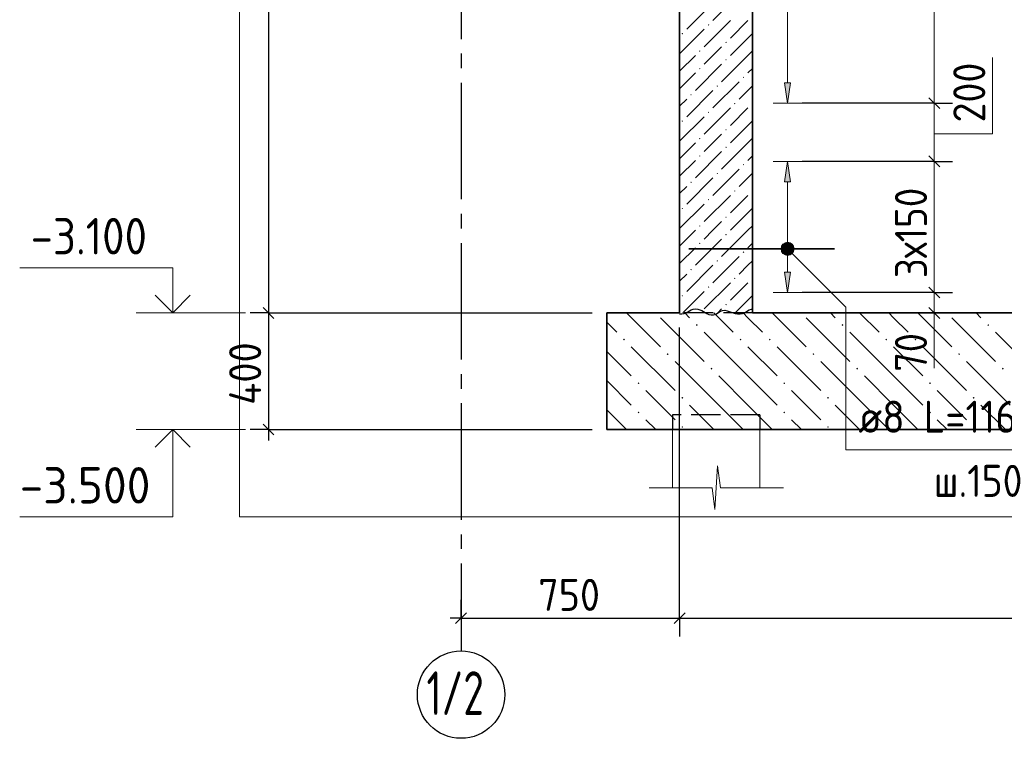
# Model space of a CAD drawing. Header units: millimetres. Extents: x 0 to 42000, y 0 to 29700.
# Tile 18 of 20: x 26404 to 33162, y 16500 to 21433. Entities that reach past the tile are written whole.
import ezdxf

# ---------------------------------------------------------------- set-up
doc = ezdxf.new("R2010")
doc.units = ezdxf.units.MM
doc.linetypes.add('______2', pattern=[270, 200, -70])
doc.linetypes.add('______5', pattern=[1100, 800, -100, 100, -100])
for name, color, linetype, lineweight in [('Standard', 7, 'Continuous', 25), ('Высотные отметки', 7, 'Continuous', 25), ('ЖБ Плита Фундамента верхний уровень', 7, 'Continuous', 35), ('ЖБ Стена верхний уровень', 7, 'Continuous', 35), ('Позиционная метка линия выноска', 7, 'Continuous', 13), ('Примечания', 7, 'Continuous', 13), ('Стена обрамление П-обр.', 7, 'Continuous', 35)]:
    doc.layers.add(name, color=color, linetype=linetype, lineweight=lineweight)
doc.layers.add('Оси', color=7, linetype='______5')
doc.layers.add('Размерная выноска', color=7, linetype='Continuous')
doc.styles.add('ISOCPEUR', font='txt')

msp = doc.modelspace()

# ---------------------------------------------------------------- hatches: boundary and pattern name
at = {"layer": 'ЖБ Плита Фундамента верхний уровень', "linetype": 'Continuous', "lineweight": 18, "transparency": 33554687}
for points in [[(31045, 19337.1), (31051.5, 19343.6), (31058, 19337.1), (31051.5, 19330.6)], [(32045, 19337.1), (32051.5, 19343.6), (32058, 19337.1), (32051.5, 19330.6)], [(33045, 19337.1), (33051.5, 19343.6), (33058, 19337.1), (33051.5, 19330.6)], [(30545, 19237.1), (30551.5, 19243.6), (30558, 19237.1), (30551.5, 19230.6)], [(31345, 19237.1), (31351.5, 19243.6), (31358, 19237.1), (31351.5, 19230.6)], [(31545, 19237.1), (31551.5, 19243.6), (31558, 19237.1), (31551.5, 19230.6)], [(32345, 19237.1), (32351.5, 19243.6), (32358, 19237.1), (32351.5, 19230.6)], [(32545, 19237.1), (32551.5, 19243.6), (32558, 19237.1), (32551.5, 19230.6)], [(30845, 19137.1), (30851.5, 19143.6), (30858, 19137.1), (30851.5, 19130.6)], [(31845, 19137.1), (31851.5, 19143.6), (31858, 19137.1), (31851.5, 19130.6)], [(32845, 19137.1), (32851.5, 19143.6), (32858, 19137.1), (32851.5, 19130.6)], [(31145, 19037.1), (31151.5, 19043.6), (31158, 19037.1), (31151.5, 19030.6)], [(32145, 19037.1), (32151.5, 19043.6), (32158, 19037.1), (32151.5, 19030.6)], [(33145, 19037.1), (33151.5, 19043.6), (33158, 19037.1), (33151.5, 19030.6)], [(30645, 18937.1), (30651.5, 18943.6), (30658, 18937.1), (30651.5, 18930.6)], [(31645, 18937.1), (31651.5, 18943.6), (31658, 18937.1), (31651.5, 18930.6)], [(32645, 18937.1), (32651.5, 18943.6), (32658, 18937.1), (32651.5, 18930.6)], [(30945, 18837.1), (30951.5, 18843.6), (30958, 18837.1), (30951.5, 18830.6)], [(31945, 18837.1), (31951.5, 18843.6), (31958, 18837.1), (31951.5, 18830.6)], [(32945, 18837.1), (32951.5, 18843.6), (32958, 18837.1), (32951.5, 18830.6)], [(30645, 18737.1), (30651.5, 18743.6), (30658, 18737.1), (30651.5, 18730.6)], [(31645, 18737.1), (31651.5, 18743.6), (31658, 18737.1), (31651.5, 18730.6)], [(32645, 18737.1), (32651.5, 18743.6), (32658, 18737.1), (32651.5, 18730.6)], [(30945, 18637.1), (30951.5, 18643.6), (30958, 18637.1), (30951.5, 18630.6)], [(31945, 18637.1), (31951.5, 18643.6), (31958, 18637.1), (31951.5, 18630.6)], [(32945, 18637.1), (32951.5, 18643.6), (32958, 18637.1), (32951.5, 18630.6)]]:
    msp.add_hatch(color=7, dxfattribs=at).paths.add_polyline_path(points, flags=16)
at = {"layer": 'ЖБ Стена верхний уровень', "linetype": 'Continuous', "lineweight": 18, "transparency": 33554687}
for points in [[(31126.5, 21397.1), (31131.5, 21402.1), (31136.5, 21397.1), (31131.5, 21392.2)], [(30946.5, 21337.1), (30951.5, 21342.1), (30956.5, 21337.1), (30951.5, 21332.1)], [(31066.5, 21217.1), (31071.5, 21222.1), (31076.5, 21217.1), (31071.5, 21212.1)], [(31246.5, 21277.1), (31251.5, 21282.1), (31256.5, 21277.1), (31251.5, 21272.1)], [(31246.5, 21157.1), (31251.5, 21162.1), (31256.5, 21157.1), (31251.5, 21152.1)], [(31066.5, 21097.1), (31071.5, 21102.1), (31076.5, 21097.1), (31071.5, 21092.2)], [(31366.5, 21037.1), (31371.5, 21042.1), (31376.5, 21037.1), (31371.5, 21032.1)], [(31186.5, 20977.1), (31191.5, 20982.1), (31196.5, 20977.1), (31191.5, 20972.1)], [(31006.5, 20917.1), (31011.5, 20922.1), (31016.5, 20917.1), (31011.5, 20912.1)], [(31306.5, 20857.1), (31311.5, 20862.1), (31316.5, 20857.1), (31311.5, 20852.1)], [(31426.5, 20857.1), (31431.5, 20862.1), (31433.1, 20860.6), (31433.1, 20853.7), (31431.5, 20852.1)], [(31126.5, 20797.1), (31131.5, 20802.1), (31136.5, 20797.1), (31131.5, 20792.2)], [(30946.5, 20737.1), (30951.5, 20742.1), (30956.5, 20737.1), (30951.5, 20732.1)], [(31246.5, 20677.1), (31251.5, 20682.1), (31256.5, 20677.1), (31251.5, 20672.1)], [(31066.5, 20617.1), (31071.5, 20622.1), (31076.5, 20617.1), (31071.5, 20612.1)], [(31246.5, 20557.1), (31251.5, 20562.1), (31256.5, 20557.1), (31251.5, 20552.1)], [(31066.5, 20497.1), (31071.5, 20502.1), (31076.5, 20497.1), (31071.5, 20492.2)], [(31366.5, 20437.1), (31371.5, 20442.1), (31376.5, 20437.1), (31371.5, 20432.1)], [(31186.5, 20377.1), (31191.5, 20382.1), (31196.5, 20377.1), (31191.5, 20372.1)], [(31006.5, 20317.1), (31011.5, 20322.1), (31016.5, 20317.1), (31011.5, 20312.1)], [(31306.5, 20257.1), (31311.5, 20262.1), (31316.5, 20257.1), (31311.5, 20252.1)], [(31426.5, 20257.1), (31431.5, 20262.1), (31433.1, 20260.6), (31433.1, 20253.7), (31431.5, 20252.1)], [(30946.5, 20137.1), (30951.5, 20142.1), (30956.5, 20137.1), (30951.5, 20132.1)], [(31126.5, 20197.1), (31131.5, 20202.1), (31136.5, 20197.1), (31131.5, 20192.2)], [(31246.5, 20077.1), (31251.5, 20082.1), (31256.5, 20077.1), (31251.5, 20072.1)], [(31066.5, 20017.1), (31071.5, 20022.1), (31076.5, 20017.1), (31071.5, 20012.1)], [(31246.5, 19957.1), (31251.5, 19962.1), (31256.5, 19957.1), (31251.5, 19952.1)], [(31066.5, 19897.1), (31071.5, 19902.1), (31076.5, 19897.1), (31071.5, 19892.2)], [(31366.5, 19837.1), (31371.5, 19842.1), (31376.5, 19837.1), (31371.5, 19832.1)], [(31186.5, 19777.1), (31191.5, 19782.1), (31196.5, 19777.1), (31191.5, 19772.1)], [(31006.5, 19717.1), (31011.5, 19722.1), (31016.5, 19717.1), (31011.5, 19712.1)], [(31126.5, 19597.1), (31131.5, 19602.1), (31136.5, 19597.1), (31131.5, 19592.2)], [(31306.5, 19657.1), (31311.5, 19662.1), (31316.5, 19657.1), (31311.5, 19652.1)], [(31426.5, 19657.1), (31431.5, 19662.1), (31433.1, 19660.6), (31433.1, 19653.7), (31431.5, 19652.1)], [(30946.5, 19537.1), (30951.5, 19542.1), (30956.5, 19537.1), (30951.5, 19532.1)], [(31246.5, 19477.1), (31251.5, 19482.1), (31256.5, 19477.1), (31251.5, 19472.1)], [(31069.4, 19420), (31071.5, 19422.1), (31073.7, 19420)]]:
    msp.add_hatch(color=7, dxfattribs=at).paths.add_polyline_path(points, flags=16)
at = {"layer": 'Позиционная метка линия выноска', "linetype": 'Continuous', "lineweight": 13, "transparency": 33554687}
for points in [[(31642.2, 19828.2), (31685.4, 19903.3), (31630.7, 19848.5)], [(31630.7, 19848.5), (31685.4, 19903.3), (31662.5, 19903.3)], [(31630.7, 19848.5), (31662.5, 19903.3), (31630.7, 19871.5)], [(31630.7, 19871.5), (31662.5, 19903.3), (31642.2, 19891.8)], [(31642.2, 19828.2), (31705.8, 19891.8), (31685.4, 19903.3)], [(31662.5, 19816.7), (31705.8, 19891.8), (31642.2, 19828.2)], [(31662.5, 19816.7), (31717.3, 19871.5), (31705.8, 19891.8)], [(31685.4, 19816.7), (31717.3, 19871.5), (31662.5, 19816.7)], [(31685.4, 19816.7), (31717.3, 19848.5), (31717.3, 19871.5)], [(31717.3, 19848.5), (31685.4, 19816.7), (31705.8, 19828.2)]]:
    msp.add_hatch(color=7, dxfattribs=at).paths.add_polyline_path(points)
at = {"layer": 'Стена обрамление П-обр.', "linetype": 'Continuous', "lineweight": 13, "transparency": 33554687}
for points in [[(31694, 21000), (31674, 20860), (31654, 21000)], [(31694, 19700), (31674, 19560), (31654, 19700)]]:
    msp.add_hatch(color=7, dxfattribs=at).paths.add_polyline_path(points, flags=16)
msp.add_hatch(color=7, dxfattribs=at).paths.add_polyline_path([(31694, 20320), (31674, 20460), (31654, 20320)])

# ---------------------------------------------------------------- linework, layer by layer
at = {"layer": 'Standard', "color": 7, "linetype": 'Continuous', "lineweight": -3, "transparency": 33554687}
for p, q in [((28111.2, 24100), (28111.2, 19420)), ((32681.1, 20860), (32556.1, 20860)), ((32681.1, 20860), (32806.1, 20860)), ((32681.1, 20460), (32556.1, 20460)), ((32681.1, 20460), (32806.1, 20460)), ((32681.1, 19560), (32556.1, 19560)), ((32681.1, 19560), (32806.1, 19560)), ((28111.2, 19420), (27986.2, 19420)), ((28111.2, 19420), (28236.2, 19420)), ((28111.2, 19420), (30333.1, 19420)), ((28111.2, 19420), (28111.2, 18620)), ((32681.1, 19420), (32556.1, 19420)), ((32681.1, 19420), (32806.1, 19420)), ((28111.2, 18620), (27986.2, 18620)), ((28111.2, 18620), (28236.2, 18620)), ((28111.2, 18620), (30333.1, 18620)), ((28111.2, 18620), (28111.2, 18545)), ((29433.1, 17324.7), (29433.1, 17449.7)), ((30933.1, 17324.7), (30933.1, 17449.7)), ((29433.1, 17324.7), (29358.1, 17324.7)), ((29433.1, 17324.7), (29433.1, 17199.7)), ((29433.1, 17324.7), (29433.1, 17200)), ((29433.1, 17324.7), (30933.1, 17324.7)), ((30933.1, 17324.7), (30933.1, 17199.7)), ((30933.1, 17324.7), (38433.1, 17324.7))]:
    msp.add_line(p, q, dxfattribs=at)
at = {"layer": 'Standard', "color": 7, "linetype": 'Continuous', "lineweight": 25, "transparency": 33554687}
for p, q in [((32643.6, 20897.5), (32718.6, 20822.5)), ((32643.6, 20497.5), (32718.6, 20422.5)), ((32643.6, 19597.5), (32718.6, 19522.5)), ((28073.7, 19457.5), (28148.7, 19382.5)), ((32643.6, 19457.5), (32718.6, 19382.5)), ((28073.7, 18657.5), (28148.7, 18582.5)), ((29395.6, 17287.2), (29470.6, 17362.2)), ((30895.6, 17287.2), (30970.6, 17362.2))]:
    msp.add_line(p, q, dxfattribs=at)
at = {"layer": 'Standard', "color": 7, "linetype": 'Continuous', "lineweight": 13, "transparency": 33554687}
for p, q in [((32681.1, 20860), (32681.1, 20460)), ((32681.1, 20460), (32681.1, 19560)), ((32681.1, 19560), (32681.1, 19420)), ((32681.1, 19420), (32681.1, 19345)), ((31175.7, 18070), (31194.1, 18370)), ((31194.1, 18370), (31212.5, 18220)), ((30724.9, 18220), (31157.3, 18220)), ((31157.3, 18220), (31175.7, 18070)), ((31212.5, 18220), (31644.9, 18220)), ((31644.9, 18220), (31644.9, 18220))]:
    msp.add_line(p, q, dxfattribs=at)
at = {"layer": 'Standard', "color": 7, "linetype": 'Continuous', "lineweight": 18, "transparency": 33554687}
for p, q in [((30883.1, 18620), (30883.1, 18220)), ((31483.1, 18620), (31483.1, 18220))]:
    msp.add_line(p, q, dxfattribs=at)
at = {"layer": 'Standard', "color": 254, "linetype": 'Continuous', "lineweight": 18, "true_color": 0xc4c4ff, "transparency": 33554687}
msp.add_lwpolyline([(27911.2, 18020), (39433.1, 18020), (39433.1, 26100), (27911.2, 26100), (27911.2, 18020)], dxfattribs=at)
at = {"layer": 'Standard', "color": 7, "linetype": 'Continuous', "lineweight": 13, "transparency": 33554687}
msp.add_lwpolyline([(32681.1, 24060), (32681.1, 21646.4), (32681.1, 21646.4), (32681.1, 21515.9), (32681.1, 21515.9), (32681.1, 20860)], dxfattribs=at)
at = {"layer": 'Standard', "color": 7, "linetype": 'Continuous', "lineweight": -3, "transparency": 33554687}
for points in [[(32681.1, 20860), (32664.1, 20860), (32664.1, 20860), (32664.1, 20860), (32664.1, 20860), (31774, 20860)], [(32681.1, 20460), (32664.1, 20460), (32664.1, 20460), (32664.1, 20460), (32664.1, 20460), (31774, 20460)], [(32681.1, 19560), (32664.1, 19560), (32664.1, 19560), (31774, 19560)], [(32681.1, 19420), (32664.1, 19420), (32664.1, 19420), (31533.1, 19420)], [(30933.1, 17324.7), (30933.1, 17341.7), (30933.1, 17341.7), (30933.1, 18369.7), (30933.1, 18369.7), (30933.1, 19320)]]:
    msp.add_lwpolyline(points, dxfattribs=at)
at = {"layer": 'Высотные отметки', "color": 7, "linetype": 'Continuous', "lineweight": 35, "transparency": 33554687}
for p, q in [((27453.6, 19420), (27332.4, 19541.2)), ((27453.6, 19420), (27332.4, 19541.2)), ((27453.6, 19420), (27574.8, 19541.2)), ((27453.6, 19420), (27574.8, 19541.2)), ((27453.6, 18620), (27332.4, 18498.8)), ((27453.6, 18620), (27332.4, 18498.8)), ((27453.6, 18620), (27574.8, 18498.8)), ((27453.6, 18620), (27574.8, 18498.8))]:
    msp.add_line(p, q, dxfattribs=at)
at = {"layer": 'Высотные отметки', "color": 7, "linetype": 'Continuous', "lineweight": 13, "transparency": 33554687}
for p, q in [((27953.6, 19420), (27203.6, 19420)), ((27953.6, 19420), (27203.6, 19420)), ((27953.6, 18620), (27203.6, 18620)), ((27953.6, 18620), (27203.6, 18620))]:
    msp.add_line(p, q, dxfattribs=at)
for points in [[(27453.6, 19420), (27453.6, 19730.1), (26403.6, 19730.1)], [(27453.6, 19420), (27453.6, 19730.1), (26403.6, 19730.1)], [(27453.6, 18620), (27453.6, 18020), (26403.6, 18020)], [(27453.6, 18620), (27453.6, 18020), (26403.6, 18020)]]:
    msp.add_lwpolyline(points, dxfattribs=at)
at = {"layer": 'ЖБ Плита Фундамента верхний уровень', "color": 7, "linetype": 'Continuous', "lineweight": 35, "transparency": 33554687}
for p, q in [((30433.1, 19420), (30433.1, 18620)), ((30933.1, 19420), (30433.1, 19420)), ((39233.1, 19420), (31433.1, 19420)), ((30433.1, 18620), (39233.1, 18620))]:
    msp.add_line(p, q, dxfattribs=at)
at = {"layer": 'ЖБ Плита Фундамента верхний уровень', "color": 252, "linetype": 'Continuous', "lineweight": 18, "true_color": 0x8f8f8f, "transparency": 33554687}
for p, q in [((30568.7, 19420), (30801.5, 19187.2)), ((30968.7, 19420), (31001.5, 19387.2)), ((31168.7, 19420), (31301.5, 19287.2)), ((31401.5, 19387.2), (31368.7, 19420)), ((31568.7, 19420), (31801.5, 19187.2)), ((31968.7, 19420), (32001.5, 19387.2)), ((32168.7, 19420), (32301.5, 19287.2)), ((32401.5, 19387.2), (32368.7, 19420)), ((32568.7, 19420), (32801.5, 19187.2)), ((32968.7, 19420), (33001.5, 19387.2)), ((30501.5, 19287.2), (30433.1, 19355.6)), ((30801.5, 19387.2), (31101.5, 19087.2)), ((31501.5, 19287.2), (31401.5, 19387.2)), ((31801.5, 19387.2), (32101.5, 19087.2)), ((32501.5, 19287.2), (32401.5, 19387.2)), ((32801.5, 19387.2), (33101.5, 19087.2)), ((31401.5, 18987.2), (31101.5, 19287.2)), ((32401.5, 18987.2), (32101.5, 19287.2)), ((33401.5, 18987.2), (33101.5, 19287.2)), ((30433.1, 19155.6), (30601.5, 18987.2)), ((30601.5, 19187.2), (30901.5, 18887.2)), ((31401.5, 19187.2), (31601.5, 18987.2)), ((31601.5, 19187.2), (31901.5, 18887.2)), ((32401.5, 19187.2), (32601.5, 18987.2)), ((32601.5, 19187.2), (32901.5, 18887.2)), ((31201.5, 18787.2), (30901.5, 19087.2)), ((32201.5, 18787.2), (31901.5, 19087.2)), ((33201.5, 18787.2), (32901.5, 19087.2)), ((30433.1, 18955.6), (30601.5, 18787.2)), ((31201.5, 18987.2), (31401.5, 18787.2)), ((31401.5, 18987.2), (31601.5, 18787.2)), ((32201.5, 18987.2), (32401.5, 18787.2)), ((32401.5, 18987.2), (32601.5, 18787.2)), ((30801.5, 18787.2), (30701.5, 18887.2)), ((31801.5, 18787.2), (31701.5, 18887.2)), ((32801.5, 18787.2), (32701.5, 18887.2)), ((30901.5, 18687.2), (30801.5, 18787.2)), ((31001.5, 18787.2), (31168.7, 18620)), ((31201.5, 18787.2), (31368.7, 18620)), ((31401.5, 18787.2), (31568.7, 18620)), ((31901.5, 18687.2), (31801.5, 18787.2)), ((32001.5, 18787.2), (32168.7, 18620)), ((32201.5, 18787.2), (32368.7, 18620)), ((32401.5, 18787.2), (32568.7, 18620)), ((32901.5, 18687.2), (32801.5, 18787.2)), ((33001.5, 18787.2), (33168.7, 18620)), ((30433.1, 18755.6), (30568.7, 18620)), ((30701.5, 18687.2), (30768.7, 18620)), ((31701.5, 18687.2), (31768.7, 18620)), ((32701.5, 18687.2), (32768.7, 18620))]:
    msp.add_line(p, q, dxfattribs=at)
at = {"layer": 'ЖБ Стена верхний уровень', "color": 7, "linetype": 'Continuous', "lineweight": 35, "transparency": 33554687}
for p, q in [((30933.1, 24900), (30933.1, 19420)), ((31433.1, 19420), (31433.1, 24900))]:
    msp.add_line(p, q, dxfattribs=at)
at = {"layer": 'ЖБ Стена верхний уровень', "color": 251, "linetype": 'Continuous', "lineweight": 18, "true_color": 0x494949, "transparency": 33554687}
for p, q in [((31341.5, 21607.1), (31161.5, 21427.1)), ((31161.5, 21547.1), (30981.5, 21367.2)), ((31281.5, 21427.1), (31101.5, 21247.1)), ((31401.5, 21427.1), (31281.5, 21307.1)), ((30933.1, 21198.7), (31101.5, 21367.2)), ((31401.5, 21307.1), (31281.5, 21187.2)), ((31401.5, 21307.1), (31433.1, 21338.7)), ((31161.5, 21187.2), (31221.5, 21247.1)), ((31041.5, 21187.2), (30933.1, 21078.7)), ((31101.5, 21127.1), (31161.5, 21187.2)), ((31401.5, 21187.2), (31221.5, 21007.1)), ((31433.1, 21218.7), (31401.5, 21187.2)), ((31221.5, 21127.1), (31041.5, 20947.1)), ((31433.1, 21098.7), (31401.5, 21067.2)), ((31041.5, 21067.2), (30933.1, 20958.7)), ((31341.5, 21007.1), (31161.5, 20827.1)), ((31401.5, 20947.1), (31433.1, 20978.7)), ((30933.1, 20838.7), (30981.5, 20887.2)), ((31161.5, 20947.1), (30981.5, 20767.2)), ((31341.5, 20887.2), (31401.5, 20947.1)), ((31281.5, 20827.1), (31101.5, 20647.1)), ((31401.5, 20827.1), (31281.5, 20707.1)), ((30933.1, 20598.7), (31101.5, 20767.2)), ((31401.5, 20707.1), (31281.5, 20587.2)), ((31401.5, 20707.1), (31433.1, 20738.7)), ((31161.5, 20587.2), (31221.5, 20647.1)), ((31433.1, 20618.7), (31401.5, 20587.2)), ((31041.5, 20587.2), (30933.1, 20478.7)), ((31101.5, 20527.1), (31161.5, 20587.2)), ((31401.5, 20587.2), (31221.5, 20407.1)), ((31221.5, 20527.1), (31041.5, 20347.1)), ((31433.1, 20498.7), (31401.5, 20467.2)), ((31041.5, 20467.2), (30933.1, 20358.7)), ((31161.5, 20347.1), (30981.5, 20167.2)), ((31341.5, 20407.1), (31161.5, 20227.1)), ((31341.5, 20287.2), (31401.5, 20347.1)), ((31401.5, 20347.1), (31433.1, 20378.7)), ((30933.1, 20238.7), (30981.5, 20287.2)), ((31281.5, 20227.1), (31101.5, 20047.1)), ((31401.5, 20227.1), (31281.5, 20107.1)), ((30933.1, 19998.7), (31101.5, 20167.2)), ((31401.5, 20107.1), (31433.1, 20138.7)), ((31401.5, 20107.1), (31281.5, 19987.2)), ((31161.5, 19987.2), (31221.5, 20047.1)), ((31433.1, 20018.7), (31401.5, 19987.2)), ((31041.5, 19987.2), (30933.1, 19878.7)), ((31101.5, 19927.1), (31161.5, 19987.2)), ((31401.5, 19987.2), (31221.5, 19807.1)), ((31221.5, 19927.1), (31041.5, 19747.1)), ((31433.1, 19898.7), (31401.5, 19867.2)), ((31041.5, 19867.2), (30933.1, 19758.7)), ((31341.5, 19807.1), (31161.5, 19627.1)), ((31161.5, 19747.1), (30981.5, 19567.2)), ((31341.5, 19687.2), (31401.5, 19747.1)), ((31401.5, 19747.1), (31433.1, 19778.7)), ((30933.1, 19638.7), (30981.5, 19687.2)), ((31281.5, 19627.1), (31101.5, 19447.1)), ((31401.5, 19627.1), (31281.5, 19507.1)), ((30954.4, 19420), (31101.5, 19567.2)), ((31401.5, 19507.1), (31433.1, 19538.7)), ((31401.5, 19507.1), (31314.4, 19420)), ((31194.4, 19420), (31221.5, 19447.1))]:
    msp.add_line(p, q, dxfattribs=at)
at = {"layer": 'Оси', "color": 8, "linetype": '______5', "lineweight": -3, "transparency": 33554687}
msp.add_line((29433.1, 24299.8), (29433.1, 17100), dxfattribs=at)
at = {"layer": 'Оси', "color": 7, "linetype": 'Continuous', "lineweight": -3, "transparency": 33554687}
msp.add_circle((29433.1, 16800), 300, dxfattribs=at)
at = {"layer": 'Позиционная метка линия выноска', "color": 7, "linetype": 'Continuous', "lineweight": 13, "transparency": 33554687}
for p, q in [((31642.2, 19891.8), (31642.2, 19891.8)), ((31705.8, 19891.8), (31705.8, 19891.8)), ((31642.2, 19828.2), (31642.2, 19828.2)), ((31705.8, 19828.2), (31705.8, 19828.2))]:
    msp.add_line(p, q, dxfattribs=at)
msp.add_lwpolyline([(34114, 18480), (32074, 18480), (32074, 19460), (31674, 19860)], dxfattribs=at)
msp.add_circle((31674, 19860), 45, dxfattribs=at)
at = {"layer": 'Примечания', "color": 253, "linetype": '______2', "lineweight": -3, "true_color": 0xababab, "transparency": 33554687}
for p, q in [((31433.1, 19420), (30933.1, 19420)), ((30883.1, 18720), (30883.1, 18620)), ((31483.1, 18720), (30883.1, 18720)), ((31483.1, 18720), (31483.1, 18620))]:
    msp.add_line(p, q, dxfattribs=at)
at = {"layer": 'Примечания', "color": 7, "linetype": 'Continuous', "lineweight": 25, "transparency": 33554687}
for points in [[(30933.1, 19414.7), (30947.9, 19414.6), (30963.9, 19416.3), (30978.3, 19420.3), (30989.9, 19426.8), (30999.9, 19434.6), (31011.5, 19441.2), (31026.3, 19445.1), (31041.9, 19447.4), (31057.5, 19444.8), (31071.9, 19440.6), (31085.9, 19435.8), (31097.9, 19429.4), (31109.1, 19422.4), (31120.3, 19415.6), (31133.9, 19410.2), (31149.1, 19407.3), (31165.1, 19407.8), (31180.7, 19410.9), (31192.3, 19417.3), (31202.7, 19424.8), (31213.9, 19431.7), (31227.5, 19436.8), (31243.5, 19437.9), (31259.1, 19435), (31273.1, 19430.5), (31286.7, 19425.4), (31300.7, 19420.4), (31314.3, 19415.6), (31329.9, 19413.3), (31333.1, 19413.1)], [(31333.1, 19414.7), (31347.9, 19414.6), (31363.9, 19416.3), (31378.3, 19420.3), (31389.9, 19426.8), (31399.9, 19434.6), (31411.5, 19441.2), (31426.3, 19445.1), (31433.1, 19446.1)]]:
    msp.add_lwpolyline(points, dxfattribs=at)
at = {"layer": 'Размерная выноска', "color": 7, "linetype": 'Continuous', "lineweight": 13, "transparency": 33554687}
msp.add_line((32681.1, 19420), (32681.1, 19040), dxfattribs=at)
msp.add_lwpolyline([(32681.1, 20650.4), (33081.1, 20650.4), (33081.1, 21172.9)], dxfattribs=at)
at = {"layer": 'Стена обрамление П-обр.', "color": 251, "linetype": 'Continuous', "lineweight": 13, "true_color": 0x494949, "transparency": 33554687}
for p, q in [((31674, 21000), (31674, 23920)), ((31674, 20860), (31654, 21000)), ((31654, 21000), (31694, 21000)), ((31694, 21000), (31674, 20860)), ((31674, 20860), (31574, 20860)), ((31674, 20860), (31774, 20860)), ((31674, 20860), (31674, 20860)), ((31674, 20460), (31574, 20460)), ((31674, 20460), (31654, 20320)), ((31694, 20320), (31674, 20460)), ((31674, 20460), (31774, 20460)), ((31674, 20460), (31674, 20460)), ((31654, 20320), (31694, 20320)), ((31674, 19700), (31674, 20320)), ((31674, 19560), (31654, 19700)), ((31654, 19700), (31694, 19700)), ((31694, 19700), (31674, 19560)), ((31674, 19560), (31574, 19560)), ((31674, 19560), (31774, 19560)), ((31674, 19560), (31674, 19560))]:
    msp.add_line(p, q, dxfattribs=at)
at = {"layer": 'Стена обрамление П-обр.', "color": 7, "linetype": 'Continuous', "lineweight": 35, "transparency": 33554687}
msp.add_line((30997.1, 19860), (31997.1, 19860), dxfattribs=at)

# ---------------------------------------------------------------- texts
at = {"layer": 'Standard', "color": 7, "linetype": 'Continuous', "lineweight": 25, "transparency": 33554687, "char_height": 220, "attachment_point": 7, "style": 'ISOCPEUR'}
for s, insert, width, rotation in [('\\W0.91;200', (33031.1, 20727.1), 561.981, 90), ('\\W0.89;3х150', (32631.1, 19658), 823.548, 90), ('\\W0.87;70', (32631.1, 19016.5), 403.932, 90), ('\\W0.92;400', (28061.2, 18789), 584.446, 89.99998)]:
    msp.add_mtext(s, dxfattribs=dict(at, insert=insert, width=width, rotation=rotation))
at = {"layer": 'Standard', "color": 7, "linetype": 'Continuous', "lineweight": 25, "transparency": 33554687, "insert": (29963.1, 17374.7), "char_height": 220, "width": 561.988, "attachment_point": 7, "style": 'ISOCPEUR'}
msp.add_mtext('\\W0.91;750', dxfattribs=at)
at = {"layer": 'Высотные отметки', "color": 7, "linetype": 'Continuous', "lineweight": 25, "transparency": 33554687, "char_height": 250, "attachment_point": 7, "style": 'ISOCPEUR'}
for s, insert, width in [('\\W0.90;-3.100', (26478.6, 19821.7), 1011.772), ('\\W0.95;-3.500', (26403.6, 18111.7), 1067.85)]:
    msp.add_mtext(s, dxfattribs=dict(at, insert=insert, width=width))
at = {"layer": 'Оси', "color": 7, "linetype": 'Continuous', "lineweight": 25, "transparency": 33554687, "insert": (29195.6, 16660), "char_height": 300, "width": 577.919, "attachment_point": 7, "style": 'ISOCPEUR'}
msp.add_mtext('\\W0.69;1/2', dxfattribs=at)
at = {"layer": 'Стена обрамление П-обр.', "color": 7, "linetype": 'Continuous', "lineweight": 13, "transparency": 33554687, "char_height": 220, "attachment_point": 7, "style": 'ISOCPEUR'}
for s, insert, width in [('\\W0.93;ø8 L=1165mm ', (32160, 18597.3), 1949.982), ('\\W0.90;ш.150 ', (32677, 18157.3), 912.893)]:
    msp.add_mtext(s, dxfattribs=dict(at, insert=insert, width=width))

doc.saveas('drawing.dxf')
